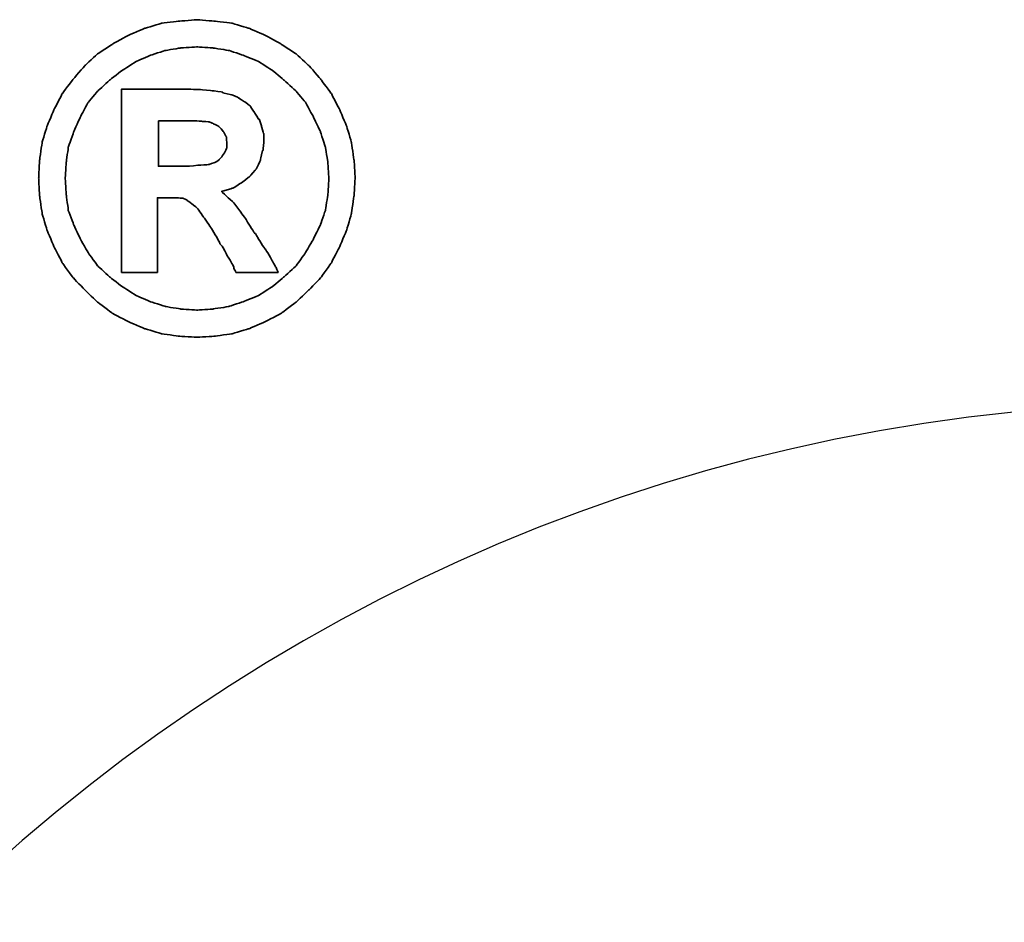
# Model space of a CAD drawing. Header units: millimetres. Extents: x -198 to -55, y 39 to 129.
# Tile 55 of 58: x -105.81 to -104.44, y 92.51 to 93.77. Entities that reach past the tile are written whole.
import ezdxf

# ---------------------------------------------------------------- set-up
doc = ezdxf.new("R2010")
doc.units = ezdxf.units.MM
doc.header["$LTSCALE"] = 0.1
for name, color, linetype in [('DIM', 4, 'CONTINUOUS'), ('layer 1', 7, 'CONTINUOUS'), ('OUT', 3, 'CONTINUOUS')]:
    doc.layers.add(name, color=color, linetype=linetype)

# ---------------------------------------------------------------- blocks, each defined once
blk = doc.blocks.new('TBI MOTION logo(完整正式版)')
at = {"layer": 'layer 1', "color": 22, "lineweight": 35}
for points, knots in [([(81.20634, 4.98624), (81.20634, 4.98624), (81.18649, 5.32862), (81.18649, 5.32862), (81.18649, 5.32862), (81.18649, 5.32862), (81.13886, 5.66206), (81.13886, 5.66206), (81.13886, 5.66206), (81.13886, 5.66206), (81.04359, 5.97764), (81.04359, 5.97764), (81.04359, 5.97764), (81.04359, 5.97764), (80.91061, 6.29124), (80.91061, 6.29124), (80.91061, 6.29124), (80.91061, 6.29124), (80.75778, 6.58697), (80.75778, 6.58697), (80.75778, 6.58697), (80.75778, 6.58697), (80.5593, 6.85294), (80.5593, 6.85294), (80.5593, 6.85294), (80.5593, 6.85294), (80.33105, 7.1189), (80.33105, 7.1189), (80.33105, 7.1189), (80.33105, 7.1189), (80.09287, 7.33921), (80.09287, 7.33921), (80.09287, 7.33921), (80.09287, 7.33921), (79.815, 7.51982), (79.815, 7.51982), (79.815, 7.51982), (79.815, 7.51982), (79.51133, 7.69051), (79.51133, 7.69051), (79.51133, 7.69051), (79.51133, 7.69051), (79.19773, 7.8235), (79.19773, 7.8235), (79.19773, 7.8235), (79.19773, 7.8235), (78.88215, 7.91877), (78.88215, 7.91877), (78.88215, 7.91877), (78.88215, 7.91877), (78.54871, 7.95846), (78.54871, 7.95846), (78.54871, 7.95846), (78.54871, 7.95846), (78.21526, 7.98625), (78.21526, 7.98625), (78.21526, 7.98625), (78.21526, 7.98625), (77.87388, 7.95846), (77.87388, 7.95846), (77.87388, 7.95846), (77.87388, 7.95846), (77.54044, 7.91877), (77.54044, 7.91877), (77.54044, 7.91877), (77.54044, 7.91877), (77.22485, 7.8235), (77.22485, 7.8235), (77.22485, 7.8235), (77.22485, 7.8235), (76.91027, 7.69051), (76.91027, 7.69051), (76.91027, 7.69051), (76.91027, 7.69051), (76.6056, 7.51982), (76.6056, 7.51982), (76.6056, 7.51982), (76.6056, 7.51982), (76.32972, 7.33921), (76.32972, 7.33921), (76.32972, 7.33921), (76.32972, 7.33921), (76.09154, 7.1189), (76.09154, 7.1189), (76.09154, 7.1189), (76.09154, 7.1189), (75.86329, 6.85294), (75.86329, 6.85294), (75.86329, 6.85294), (75.86329, 6.85294), (75.66382, 6.58697), (75.66382, 6.58697), (75.66382, 6.58697), (75.66382, 6.58697), (75.51099, 6.29124), (75.51099, 6.29124), (75.51099, 6.29124), (75.51099, 6.29124), (75.37702, 5.97764), (75.37702, 5.97764), (75.37702, 5.97764), (75.37702, 5.97764), (75.28175, 5.66206), (75.28175, 5.66206), (75.28175, 5.66206), (75.28175, 5.66206), (75.23411, 5.32862), (75.23411, 5.32862), (75.23411, 5.32862), (75.23411, 5.32862), (75.21625, 4.98624), (75.21625, 4.98624), (75.21625, 4.98624), (75.21625, 4.98624), (75.23411, 4.6528), (75.23411, 4.6528), (75.23411, 4.6528), (75.23411, 4.6528), (75.28175, 4.32035), (75.28175, 4.32035), (75.28175, 4.32035), (75.28175, 4.32035), (75.37702, 3.99583), (75.37702, 3.99583), (75.37702, 3.99583), (75.37702, 3.99583), (75.51099, 3.68224), (75.51099, 3.68224), (75.51099, 3.68224), (75.51099, 3.68224), (75.66382, 3.38749), (75.66382, 3.38749), (75.66382, 3.38749), (75.66382, 3.38749), (75.86329, 3.10963), (75.86329, 3.10963), (75.86329, 3.10963), (75.86329, 3.10963), (76.09154, 2.87145), (76.09154, 2.87145), (76.09154, 2.87145), (76.09154, 2.87145), (76.32972, 2.6432), (76.32972, 2.6432), (76.32972, 2.6432), (76.32972, 2.6432), (76.6056, 2.43381), (76.6056, 2.43381), (76.6056, 2.43381), (76.6056, 2.43381), (76.91027, 2.27205), (76.91027, 2.27205), (76.91027, 2.27205), (76.91027, 2.27205), (77.22485, 2.13906), (77.22485, 2.13906), (77.22485, 2.13906), (77.22485, 2.13906), (77.54044, 2.0438), (77.54044, 2.0438), (77.54044, 2.0438), (77.54044, 2.0438), (77.87388, 1.99616), (77.87388, 1.99616), (77.87388, 1.99616), (77.87388, 1.99616), (78.21526, 1.97631), (78.21526, 1.97631), (78.21526, 1.97631), (78.21526, 1.97631), (78.54871, 1.99616), (78.54871, 1.99616), (78.54871, 1.99616), (78.54871, 1.99616), (78.88215, 2.0438), (78.88215, 2.0438), (78.88215, 2.0438), (78.88215, 2.0438), (79.19773, 2.13906), (79.19773, 2.13906), (79.19773, 2.13906), (79.19773, 2.13906), (79.51133, 2.27205), (79.51133, 2.27205), (79.51133, 2.27205), (79.51133, 2.27205), (79.815, 2.43381), (79.815, 2.43381), (79.815, 2.43381), (79.815, 2.43381), (80.09287, 2.6432), (80.09287, 2.6432), (80.09287, 2.6432), (80.09287, 2.6432), (80.33105, 2.87145), (80.33105, 2.87145), (80.33105, 2.87145), (80.33105, 2.87145), (80.5593, 3.10963), (80.5593, 3.10963), (80.5593, 3.10963), (80.5593, 3.10963), (80.75778, 3.38749), (80.75778, 3.38749), (80.75778, 3.38749), (80.75778, 3.38749), (80.91061, 3.68224), (80.91061, 3.68224), (80.91061, 3.68224), (80.91061, 3.68224), (81.04359, 3.99583), (81.04359, 3.99583), (81.04359, 3.99583), (81.04359, 3.99583), (81.13886, 4.32035), (81.13886, 4.32035), (81.13886, 4.32035), (81.13886, 4.32035), (81.18649, 4.6528), (81.18649, 4.6528), (81.18649, 4.6528), (81.18649, 4.6528), (81.20634, 4.98624), (81.20634, 4.98624)], [0, 0, 0, 0, 0.01785714, 0.01785714, 0.01785714, 0.01785715, 0.03571429, 0.03571429, 0.03571429, 0.0357143, 0.05357143, 0.05357143, 0.05357143, 0.05357144, 0.07142857, 0.07142857, 0.07142857, 0.07142858, 0.08928571, 0.08928571, 0.08928571, 0.08928572, 0.10714286, 0.10714286, 0.10714286, 0.10714287, 0.125, 0.125, 0.125, 0.12500001, 0.14285714, 0.14285714, 0.14285714, 0.14285715, 0.16071429, 0.16071429, 0.16071429, 0.1607143, 0.17857143, 0.17857143, 0.17857143, 0.17857144, 0.19642857, 0.19642857, 0.19642857, 0.19642858, 0.21428571, 0.21428571, 0.21428571, 0.21428572, 0.23214286, 0.23214286, 0.23214286, 0.23214287, 0.25, 0.25, 0.25, 0.25000001, 0.26785714, 0.26785714, 0.26785714, 0.26785715, 0.28571429, 0.28571429, 0.28571429, 0.2857143, 0.30357143, 0.30357143, 0.30357143, 0.30357144, 0.32142857, 0.32142857, 0.32142857, 0.32142858, 0.33928571, 0.33928571, 0.33928571, 0.33928572, 0.35714286, 0.35714286, 0.35714286, 0.35714287, 0.375, 0.375, 0.375, 0.37500001, 0.39285714, 0.39285714, 0.39285714, 0.39285715, 0.41071429, 0.41071429, 0.41071429, 0.4107143, 0.42857143, 0.42857143, 0.42857143, 0.42857144, 0.44642857, 0.44642857, 0.44642857, 0.44642858, 0.46428571, 0.46428571, 0.46428571, 0.46428572, 0.48214286, 0.48214286, 0.48214286, 0.48214287, 0.5, 0.5, 0.5, 0.50000001, 0.51785714, 0.51785714, 0.51785714, 0.51785715, 0.53571429, 0.53571429, 0.53571429, 0.5357143, 0.55357143, 0.55357143, 0.55357143, 0.55357144, 0.57142857, 0.57142857, 0.57142857, 0.57142858, 0.58928571, 0.58928571, 0.58928571, 0.58928572, 0.60714286, 0.60714286, 0.60714286, 0.60714287, 0.625, 0.625, 0.625, 0.62500001, 0.64285714, 0.64285714, 0.64285714, 0.64285715, 0.66071429, 0.66071429, 0.66071429, 0.6607143, 0.67857143, 0.67857143, 0.67857143, 0.67857144, 0.69642857, 0.69642857, 0.69642857, 0.69642858, 0.71428571, 0.71428571, 0.71428571, 0.71428572, 0.73214286, 0.73214286, 0.73214286, 0.73214287, 0.75, 0.75, 0.75, 0.75000001, 0.76785714, 0.76785714, 0.76785714, 0.76785715, 0.78571429, 0.78571429, 0.78571429, 0.7857143, 0.80357143, 0.80357143, 0.80357143, 0.80357144, 0.82142857, 0.82142857, 0.82142857, 0.82142858, 0.83928571, 0.83928571, 0.83928571, 0.83928572, 0.85714286, 0.85714286, 0.85714286, 0.85714287, 0.875, 0.875, 0.875, 0.87500001, 0.89285714, 0.89285714, 0.89285714, 0.89285715, 0.91071429, 0.91071429, 0.91071429, 0.9107143, 0.92857143, 0.92857143, 0.92857143, 0.92857144, 0.94642857, 0.94642857, 0.94642857, 0.94642858, 0.96428571, 0.96428571, 0.96428571, 0.96428572, 0.98214286, 0.98214286, 0.98214286, 0.98214287, 1, 1, 1, 1]), ([(80.71014, 4.98624), (80.71014, 4.98624), (80.69129, 5.29091), (80.69129, 5.29091), (80.69129, 5.29091), (80.69129, 5.29091), (80.64464, 5.57672), (80.64464, 5.57672), (80.64464, 5.57672), (80.64464, 5.57672), (80.54937, 5.87245), (80.54937, 5.87245), (80.54937, 5.87245), (80.54937, 5.87245), (80.41639, 6.14833), (80.41639, 6.14833), (80.41639, 6.14833), (80.41639, 6.14833), (80.27349, 6.41429), (80.27349, 6.41429), (80.27349, 6.41429), (80.27349, 6.41429), (80.08295, 6.64255), (80.08295, 6.64255), (80.08295, 6.64255), (80.08295, 6.64255), (79.86264, 6.84301), (79.86264, 6.84301), (79.86264, 6.84301), (79.86264, 6.84301), (79.63439, 7.03355), (79.63439, 7.03355), (79.63439, 7.03355), (79.63439, 7.03355), (79.37835, 7.1963), (79.37835, 7.1963), (79.37835, 7.1963), (79.37835, 7.1963), (79.10246, 7.30944), (79.10246, 7.30944), (79.10246, 7.30944), (79.10246, 7.30944), (78.81665, 7.40471), (78.81665, 7.40471), (78.81665, 7.40471), (78.81665, 7.40471), (78.511, 7.45234), (78.511, 7.45234), (78.511, 7.45234), (78.511, 7.45234), (78.21526, 7.47219), (78.21526, 7.47219), (78.21526, 7.47219), (78.21526, 7.47219), (77.9106, 7.45234), (77.9106, 7.45234), (77.9106, 7.45234), (77.9106, 7.45234), (77.61685, 7.40471), (77.61685, 7.40471), (77.61685, 7.40471), (77.61685, 7.40471), (77.32012, 7.30944), (77.32012, 7.30944), (77.32012, 7.30944), (77.32012, 7.30944), (77.06309, 7.1963), (77.06309, 7.1963), (77.06309, 7.1963), (77.06309, 7.1963), (76.80606, 7.03355), (76.80606, 7.03355), (76.80606, 7.03355), (76.80606, 7.03355), (76.55797, 6.84301), (76.55797, 6.84301), (76.55797, 6.84301), (76.55797, 6.84301), (76.34063, 6.64255), (76.34063, 6.64255), (76.34063, 6.64255), (76.34063, 6.64255), (76.1491, 6.41429), (76.1491, 6.41429), (76.1491, 6.41429), (76.1491, 6.41429), (76.0062, 6.14833), (76.0062, 6.14833), (76.0062, 6.14833), (76.0062, 6.14833), (75.88314, 5.87245), (75.88314, 5.87245), (75.88314, 5.87245), (75.88314, 5.87245), (75.77794, 5.57672), (75.77794, 5.57672), (75.77794, 5.57672), (75.77794, 5.57672), (75.73924, 5.29091), (75.73924, 5.29091), (75.73924, 5.29091), (75.73924, 5.29091), (75.72039, 4.98624), (75.72039, 4.98624), (75.72039, 4.98624), (75.72039, 4.98624), (75.73924, 4.67165), (75.73924, 4.67165), (75.73924, 4.67165), (75.73924, 4.67165), (75.77794, 4.37791), (75.77794, 4.37791), (75.77794, 4.37791), (75.77794, 4.37791), (75.88314, 4.10102), (75.88314, 4.10102), (75.88314, 4.10102), (75.88314, 4.10102), (76.0062, 3.83407), (76.0062, 3.83407), (76.0062, 3.83407), (76.0062, 3.83407), (76.15902, 3.56811), (76.15902, 3.56811), (76.15902, 3.56811), (76.15902, 3.56811), (76.34063, 3.32001), (76.34063, 3.32001), (76.34063, 3.32001), (76.34063, 3.32001), (76.55797, 3.11955), (76.55797, 3.11955), (76.55797, 3.11955), (76.55797, 3.11955), (76.80606, 2.92901), (76.80606, 2.92901), (76.80606, 2.92901), (76.80606, 2.92901), (77.06309, 2.76725), (77.06309, 2.76725), (77.06309, 2.76725), (77.06309, 2.76725), (77.32012, 2.65412), (77.32012, 2.65412), (77.32012, 2.65412), (77.32012, 2.65412), (77.61685, 2.55786), (77.61685, 2.55786), (77.61685, 2.55786), (77.61685, 2.55786), (77.9106, 2.51022), (77.9106, 2.51022), (77.9106, 2.51022), (77.9106, 2.51022), (78.21526, 2.49137), (78.21526, 2.49137), (78.21526, 2.49137), (78.21526, 2.49137), (78.511, 2.51022), (78.511, 2.51022), (78.511, 2.51022), (78.511, 2.51022), (78.81665, 2.55786), (78.81665, 2.55786), (78.81665, 2.55786), (78.81665, 2.55786), (79.10246, 2.65412), (79.10246, 2.65412), (79.10246, 2.65412), (79.10246, 2.65412), (79.37835, 2.76725), (79.37835, 2.76725), (79.37835, 2.76725), (79.37835, 2.76725), (79.63439, 2.92901), (79.63439, 2.92901), (79.63439, 2.92901), (79.63439, 2.92901), (79.86264, 3.11955), (79.86264, 3.11955), (79.86264, 3.11955), (79.86264, 3.11955), (80.08295, 3.32001), (80.08295, 3.32001), (80.08295, 3.32001), (80.08295, 3.32001), (80.26356, 3.56811), (80.26356, 3.56811), (80.26356, 3.56811), (80.26356, 3.56811), (80.41639, 3.83407), (80.41639, 3.83407), (80.41639, 3.83407), (80.41639, 3.83407), (80.54937, 4.10102), (80.54937, 4.10102), (80.54937, 4.10102), (80.54937, 4.10102), (80.64464, 4.37791), (80.64464, 4.37791), (80.64464, 4.37791), (80.64464, 4.37791), (80.69129, 4.67165), (80.69129, 4.67165), (80.69129, 4.67165), (80.69129, 4.67165), (80.71014, 4.98624), (80.71014, 4.98624)], [0, 0, 0, 0, 0.01923077, 0.01923077, 0.01923077, 0.01923078, 0.03846154, 0.03846154, 0.03846154, 0.03846155, 0.05769231, 0.05769231, 0.05769231, 0.05769232, 0.07692308, 0.07692308, 0.07692308, 0.07692309, 0.09615385, 0.09615385, 0.09615385, 0.09615386, 0.11538462, 0.11538462, 0.11538462, 0.11538463, 0.13461538, 0.13461538, 0.13461538, 0.13461539, 0.15384615, 0.15384615, 0.15384615, 0.15384616, 0.17307692, 0.17307692, 0.17307692, 0.17307693, 0.19230769, 0.19230769, 0.19230769, 0.1923077, 0.21153846, 0.21153846, 0.21153846, 0.21153847, 0.23076923, 0.23076923, 0.23076923, 0.23076924, 0.25, 0.25, 0.25, 0.25000001, 0.26923077, 0.26923077, 0.26923077, 0.26923078, 0.28846154, 0.28846154, 0.28846154, 0.28846155, 0.30769231, 0.30769231, 0.30769231, 0.30769232, 0.32692308, 0.32692308, 0.32692308, 0.32692309, 0.34615385, 0.34615385, 0.34615385, 0.34615386, 0.36538462, 0.36538462, 0.36538462, 0.36538463, 0.38461538, 0.38461538, 0.38461538, 0.38461539, 0.40384615, 0.40384615, 0.40384615, 0.40384616, 0.42307692, 0.42307692, 0.42307692, 0.42307693, 0.44230769, 0.44230769, 0.44230769, 0.4423077, 0.46153846, 0.46153846, 0.46153846, 0.46153847, 0.48076923, 0.48076923, 0.48076923, 0.48076924, 0.5, 0.5, 0.5, 0.50000001, 0.51923077, 0.51923077, 0.51923077, 0.51923078, 0.53846154, 0.53846154, 0.53846154, 0.53846155, 0.55769231, 0.55769231, 0.55769231, 0.55769232, 0.57692308, 0.57692308, 0.57692308, 0.57692309, 0.59615385, 0.59615385, 0.59615385, 0.59615386, 0.61538462, 0.61538462, 0.61538462, 0.61538463, 0.63461538, 0.63461538, 0.63461538, 0.63461539, 0.65384615, 0.65384615, 0.65384615, 0.65384616, 0.67307692, 0.67307692, 0.67307692, 0.67307693, 0.69230769, 0.69230769, 0.69230769, 0.6923077, 0.71153846, 0.71153846, 0.71153846, 0.71153847, 0.73076923, 0.73076923, 0.73076923, 0.73076924, 0.75, 0.75, 0.75, 0.75000001, 0.76923077, 0.76923077, 0.76923077, 0.76923078, 0.78846154, 0.78846154, 0.78846154, 0.78846155, 0.80769231, 0.80769231, 0.80769231, 0.80769232, 0.82692308, 0.82692308, 0.82692308, 0.82692309, 0.84615385, 0.84615385, 0.84615385, 0.84615386, 0.86538462, 0.86538462, 0.86538462, 0.86538463, 0.88461538, 0.88461538, 0.88461538, 0.88461539, 0.90384615, 0.90384615, 0.90384615, 0.90384616, 0.92307692, 0.92307692, 0.92307692, 0.92307693, 0.94230769, 0.94230769, 0.94230769, 0.9423077, 0.96153846, 0.96153846, 0.96153846, 0.96153847, 0.98076923, 0.98076923, 0.98076923, 0.98076924, 1, 1, 1, 1]), ([(76.78721, 3.2823), (76.78721, 3.2823), (76.78721, 3.32001), (76.78721, 3.32001), (76.78721, 3.32001), (76.78721, 3.32001), (76.78721, 3.42422), (76.78721, 3.42422), (76.78721, 3.42422), (76.78721, 3.42422), (76.78721, 3.59689), (76.78721, 3.59689), (76.78721, 3.59689), (76.78721, 3.59689), (76.78721, 3.80529), (76.78721, 3.80529), (76.78721, 3.80529), (76.78721, 3.80529), (76.78721, 4.0524), (76.78721, 4.0524), (76.78721, 4.0524), (76.78721, 4.0524), (76.78721, 4.32035), (76.78721, 4.32035), (76.78721, 4.32035), (76.78721, 4.32035), (76.78721, 4.92868), (76.78721, 4.92868), (76.78721, 4.92868), (76.78721, 4.92868), (76.78721, 5.53801), (76.78721, 5.53801), (76.78721, 5.53801), (76.78721, 5.53801), (76.78721, 5.82482), (76.78721, 5.82482), (76.78721, 5.82482), (76.78721, 5.82482), (76.78721, 6.07291), (76.78721, 6.07291), (76.78721, 6.07291), (76.78721, 6.07291), (76.78721, 6.30017), (76.78721, 6.30017), (76.78721, 6.30017), (76.78721, 6.30017), (76.78721, 6.45399), (76.78721, 6.45399), (76.78721, 6.45399), (76.78721, 6.45399), (76.78721, 6.5572), (76.78721, 6.5572), (76.78721, 6.5572), (76.78721, 6.5572), (76.78721, 6.59689), (76.78721, 6.59689), (76.78721, 6.59689), (76.78721, 6.59689), (76.78721, 6.67232), (76.78721, 6.67232), (76.78721, 6.67232), (76.78721, 6.67232), (76.8537, 6.67232), (76.8537, 6.67232), (76.8537, 6.67232), (76.8537, 6.67232), (76.87355, 6.67232), (76.87355, 6.67232), (76.87355, 6.67232), (76.87355, 6.67232), (76.91027, 6.67232), (76.91027, 6.67232), (76.91027, 6.67232), (76.91027, 6.67232), (77.04424, 6.67232), (77.04424, 6.67232), (77.04424, 6.67232), (77.04424, 6.67232), (77.22485, 6.67232), (77.22485, 6.67232), (77.22485, 6.67232), (77.22485, 6.67232), (77.43524, 6.67232), (77.43524, 6.67232), (77.43524, 6.67232), (77.43524, 6.67232), (77.65357, 6.67232), (77.65357, 6.67232), (77.65357, 6.67232), (77.65357, 6.67232), (77.82625, 6.67232), (77.82625, 6.67232), (77.82625, 6.67232), (77.82625, 6.67232), (77.94037, 6.67232), (77.94037, 6.67232), (77.94037, 6.67232), (77.94037, 6.67232), (77.97709, 6.67232), (77.97709, 6.67232), (77.97709, 6.67232), (77.97709, 6.67232), (77.99694, 6.67232), (77.99694, 6.67232), (77.99694, 6.67232), (77.99694, 6.67232), (78.00686, 6.67232), (78.00686, 6.67232), (78.00686, 6.67232), (78.00686, 6.67232), (78.28275, 6.6624), (78.28275, 6.6624), (78.28275, 6.6624), (78.28275, 6.6624), (78.50107, 6.64255), (78.50107, 6.64255), (78.50107, 6.64255), (78.50107, 6.64255), (78.511, 6.64255), (78.511, 6.64255), (78.511, 6.64255), (78.511, 6.64255), (78.70154, 6.61476), (78.70154, 6.61476), (78.70154, 6.61476), (78.70154, 6.61476), (78.70154, 6.60483), (78.70154, 6.60483), (78.70154, 6.60483), (78.70154, 6.60483), (78.86429, 6.56713), (78.86429, 6.56713), (78.86429, 6.56713), (78.86429, 6.56713), (78.87223, 6.56713), (78.87223, 6.56713), (78.87223, 6.56713), (78.87223, 6.56713), (78.99727, 6.51056), (78.99727, 6.51056), (78.99727, 6.51056), (78.99727, 6.51056), (79.00719, 6.51056), (79.00719, 6.51056), (79.00719, 6.51056), (79.00719, 6.51056), (79.00719, 6.50162), (79.00719, 6.50162), (79.00719, 6.50162), (79.00719, 6.50162), (79.1104, 6.43415), (79.1104, 6.43415), (79.1104, 6.43415), (79.1104, 6.43415), (79.12132, 6.43415), (79.12132, 6.43415), (79.12132, 6.43415), (79.12132, 6.43415), (79.22552, 6.34781), (79.22552, 6.34781), (79.22552, 6.34781), (79.22552, 6.34781), (79.23544, 6.33888), (79.23544, 6.33888), (79.23544, 6.33888), (79.23544, 6.33888), (79.23544, 6.32895), (79.23544, 6.32895), (79.23544, 6.32895), (79.23544, 6.32895), (79.31087, 6.21483), (79.31087, 6.21483), (79.31087, 6.21483), (79.31087, 6.21483), (79.38629, 6.1007), (79.38629, 6.1007), (79.38629, 6.1007), (79.38629, 6.1007), (79.3972, 6.1007), (79.3972, 6.1007), (79.3972, 6.1007), (79.3972, 6.1007), (79.3972, 6.09078), (79.3972, 6.09078), (79.3972, 6.09078), (79.3972, 6.09078), (79.43392, 5.97764), (79.43392, 5.97764), (79.43392, 5.97764), (79.43392, 5.97764), (79.43392, 5.96772), (79.43392, 5.96772), (79.43392, 5.96772), (79.43392, 5.96772), (79.47362, 5.83474), (79.47362, 5.83474), (79.47362, 5.83474), (79.47362, 5.83474), (79.48156, 5.82482), (79.48156, 5.82482), (79.48156, 5.82482), (79.48156, 5.82482), (79.48156, 5.69977), (79.48156, 5.69977), (79.48156, 5.69977), (79.48156, 5.69977), (79.48156, 5.69183), (79.48156, 5.69183), (79.48156, 5.69183), (79.48156, 5.69183), (79.4637, 5.51915), (79.4637, 5.51915), (79.4637, 5.51915), (79.4637, 5.51915), (79.4637, 5.51122), (79.4637, 5.51122), (79.4637, 5.51122), (79.4637, 5.51122), (79.45377, 5.51122), (79.45377, 5.51122), (79.45377, 5.51122), (79.45377, 5.51122), (79.41507, 5.34847), (79.41507, 5.34847), (79.41507, 5.34847), (79.41507, 5.34847), (79.41507, 5.33854), (79.41507, 5.33854), (79.41507, 5.33854), (79.41507, 5.33854), (79.41507, 5.32862), (79.41507, 5.32862), (79.41507, 5.32862), (79.41507, 5.32862), (79.33865, 5.16785), (79.33865, 5.16785), (79.33865, 5.16785), (79.33865, 5.16785), (79.33071, 5.15693), (79.33071, 5.15693), (79.33071, 5.15693), (79.33071, 5.15693), (79.2156, 5.02495), (79.2156, 5.02495), (79.2156, 5.02495), (79.2156, 5.02495), (79.20567, 5.01502), (79.20567, 5.01502), (79.20567, 5.01502), (79.20567, 5.01502), (79.05483, 4.89991), (79.05483, 4.89991), (79.05483, 4.89991), (79.05483, 4.89991), (79.04491, 4.89197), (79.04491, 4.89197), (79.04491, 4.89197), (79.04491, 4.89197), (78.89208, 4.7967), (78.89208, 4.7967), (78.89208, 4.7967), (78.89208, 4.7967), (78.88215, 4.7967), (78.88215, 4.7967), (78.88215, 4.7967), (78.88215, 4.7967), (78.69161, 4.73913), (78.69161, 4.73913), (78.69161, 4.73913), (78.69161, 4.73913), (78.68169, 4.73913), (78.68169, 4.73913), (78.68169, 4.73913), (78.68169, 4.73913), (78.68169, 4.72921), (78.68169, 4.72921), (78.68169, 4.72921), (78.68169, 4.72921), (78.78688, 4.63394), (78.78688, 4.63394), (78.78688, 4.63394), (78.78688, 4.63394), (78.902, 4.52875), (78.902, 4.52875), (78.902, 4.52875), (78.902, 4.52875), (78.91093, 4.52081), (78.91093, 4.52081), (78.91093, 4.52081), (78.91093, 4.52081), (79.02506, 4.36798), (79.02506, 4.36798), (79.02506, 4.36798), (79.02506, 4.36798), (79.1501, 4.1953), (79.1501, 4.1953), (79.1501, 4.1953), (79.1501, 4.1953), (79.1501, 4.18736), (79.1501, 4.18736), (79.1501, 4.18736), (79.1501, 4.18736), (79.29201, 3.96705), (79.29201, 3.96705), (79.29201, 3.96705), (79.29201, 3.96705), (79.31087, 3.93828), (79.31087, 3.93828), (79.31087, 3.93828), (79.31087, 3.93828), (79.32079, 3.93828), (79.32079, 3.93828), (79.32079, 3.93828), (79.32079, 3.93828), (79.3585, 3.87178), (79.3585, 3.87178), (79.3585, 3.87178), (79.3585, 3.87178), (79.50141, 3.64353), (79.50141, 3.64353), (79.50141, 3.64353), (79.50141, 3.64353), (79.51133, 3.64353), (79.51133, 3.64353), (79.51133, 3.64353), (79.51133, 3.64353), (79.64431, 3.41528), (79.64431, 3.41528), (79.64431, 3.41528), (79.64431, 3.41528), (79.68202, 3.3478), (79.68202, 3.3478), (79.68202, 3.3478), (79.68202, 3.3478), (79.70187, 3.31009), (79.70187, 3.31009), (79.70187, 3.31009), (79.70187, 3.31009), (79.7495, 3.2049), (79.7495, 3.2049), (79.7495, 3.2049), (79.7495, 3.2049), (79.64431, 3.2049), (79.64431, 3.2049), (79.64431, 3.2049), (79.64431, 3.2049), (79.62546, 3.2049), (79.62546, 3.2049), (79.62546, 3.2049), (79.62546, 3.2049), (79.53912, 3.2049), (79.53912, 3.2049), (79.53912, 3.2049), (79.53912, 3.2049), (79.31087, 3.2049), (79.31087, 3.2049), (79.31087, 3.2049), (79.31087, 3.2049), (79.08262, 3.2049), (79.08262, 3.2049), (79.08262, 3.2049), (79.08262, 3.2049), (79.00719, 3.2049), (79.00719, 3.2049), (79.00719, 3.2049), (79.00719, 3.2049), (78.98735, 3.2049), (78.98735, 3.2049), (78.98735, 3.2049), (78.98735, 3.2049), (78.94964, 3.2049), (78.94964, 3.2049), (78.94964, 3.2049), (78.94964, 3.2049), (78.92979, 3.24459), (78.92979, 3.24459), (78.92979, 3.24459), (78.92979, 3.24459), (78.91093, 3.2823), (78.91093, 3.2823), (78.91093, 3.2823), (78.91093, 3.2823), (78.91093, 3.29223), (78.91093, 3.29223), (78.91093, 3.29223), (78.91093, 3.29223), (78.89208, 3.3478), (78.89208, 3.3478), (78.89208, 3.3478), (78.89208, 3.3478), (78.78688, 3.52048), (78.78688, 3.52048), (78.78688, 3.52048), (78.78688, 3.52048), (78.69161, 3.7001), (78.69161, 3.7001), (78.69161, 3.7001), (78.69161, 3.7001), (78.6539, 3.7388), (78.6539, 3.7388), (78.6539, 3.7388), (78.6539, 3.7388), (78.64398, 3.74873), (78.64398, 3.74873), (78.64398, 3.74873), (78.64398, 3.74873), (78.64398, 3.75766), (78.64398, 3.75766), (78.64398, 3.75766), (78.64398, 3.75766), (78.63405, 3.78644), (78.63405, 3.78644), (78.63405, 3.78644), (78.63405, 3.78644), (78.48321, 4.04347), (78.48321, 4.04347), (78.48321, 4.04347), (78.48321, 4.04347), (78.33038, 4.2618), (78.33038, 4.2618), (78.33038, 4.2618), (78.33038, 4.2618), (78.20732, 4.43447), (78.20732, 4.43447), (78.20732, 4.43447), (78.20732, 4.43447), (78.09221, 4.52081), (78.09221, 4.52081), (78.09221, 4.52081), (78.09221, 4.52081), (78.02472, 4.56845), (78.02472, 4.56845), (78.02472, 4.56845), (78.02472, 4.56845), (77.9493, 4.60616), (77.9493, 4.60616), (77.9493, 4.60616), (77.9493, 4.60616), (77.8451, 4.61608), (77.8451, 4.61608), (77.8451, 4.61608), (77.8451, 4.61608), (77.71113, 4.61608), (77.71113, 4.61608), (77.71113, 4.61608), (77.71113, 4.61608), (77.69128, 4.61608), (77.69128, 4.61608), (77.69128, 4.61608), (77.69128, 4.61608), (77.67342, 4.61608), (77.67342, 4.61608), (77.67342, 4.61608), (77.67342, 4.61608), (77.5583, 4.61608), (77.5583, 4.61608), (77.5583, 4.61608), (77.5583, 4.61608), (77.46303, 4.61608), (77.46303, 4.61608), (77.46303, 4.61608), (77.46303, 4.61608), (77.46303, 4.54761), (77.46303, 4.54761), (77.46303, 4.54761), (77.46303, 4.54761), (77.46303, 4.47318), (77.46303, 4.47318), (77.46303, 4.47318), (77.46303, 4.47318), (77.46303, 4.24294), (77.46303, 4.24294), (77.46303, 4.24294), (77.46303, 4.24294), (77.46303, 3.99583), (77.46303, 3.99583), (77.46303, 3.99583), (77.46303, 3.99583), (77.46303, 3.72888), (77.46303, 3.72888), (77.46303, 3.72888), (77.46303, 3.72888), (77.46303, 3.51055), (77.46303, 3.51055), (77.46303, 3.51055), (77.46303, 3.51055), (77.46303, 3.42422), (77.46303, 3.42422), (77.46303, 3.42422), (77.46303, 3.42422), (77.46303, 3.35773), (77.46303, 3.35773), (77.46303, 3.35773), (77.46303, 3.35773), (77.46303, 3.30017), (77.46303, 3.30017), (77.46303, 3.30017), (77.46303, 3.30017), (77.46303, 3.2823), (77.46303, 3.2823), (77.46303, 3.2823), (77.46303, 3.2823), (77.46303, 3.2049), (77.46303, 3.2049), (77.46303, 3.2049), (77.46303, 3.2049), (77.39753, 3.2049), (77.39753, 3.2049), (77.39753, 3.2049), (77.39753, 3.2049), (77.37768, 3.2049), (77.37768, 3.2049), (77.37768, 3.2049), (77.37768, 3.2049), (77.32012, 3.2049), (77.32012, 3.2049), (77.32012, 3.2049), (77.32012, 3.2049), (77.12165, 3.2049), (77.12165, 3.2049), (77.12165, 3.2049), (77.12165, 3.2049), (76.94897, 3.2049), (76.94897, 3.2049), (76.94897, 3.2049), (76.94897, 3.2049), (76.8924, 3.2049), (76.8924, 3.2049), (76.8924, 3.2049), (76.8924, 3.2049), (76.8537, 3.2049), (76.8537, 3.2049), (76.8537, 3.2049), (76.8537, 3.2049), (76.78721, 3.2049), (76.78721, 3.2049), (76.78721, 3.2049), (76.78721, 3.2049), (76.78721, 3.2823), (76.78721, 3.2823)], [0, 0, 0, 0, 0.00740741, 0.00740741, 0.00740741, 0.00740742, 0.01481481, 0.01481481, 0.01481481, 0.01481482, 0.02222222, 0.02222222, 0.02222222, 0.02222223, 0.02962963, 0.02962963, 0.02962963, 0.02962964, 0.03703704, 0.03703704, 0.03703704, 0.03703705, 0.04444444, 0.04444444, 0.04444444, 0.04444445, 0.05185185, 0.05185185, 0.05185185, 0.05185186, 0.05925926, 0.05925926, 0.05925926, 0.05925927, 0.06666667, 0.06666667, 0.06666667, 0.06666668, 0.07407407, 0.07407407, 0.07407407, 0.07407408, 0.08148148, 0.08148148, 0.08148148, 0.08148149, 0.08888889, 0.08888889, 0.08888889, 0.0888889, 0.0962963, 0.0962963, 0.0962963, 0.09629631, 0.1037037, 0.1037037, 0.1037037, 0.10370371, 0.11111111, 0.11111111, 0.11111111, 0.11111112, 0.11851852, 0.11851852, 0.11851852, 0.11851853, 0.12592593, 0.12592593, 0.12592593, 0.12592594, 0.13333333, 0.13333333, 0.13333333, 0.13333334, 0.14074074, 0.14074074, 0.14074074, 0.14074075, 0.14814815, 0.14814815, 0.14814815, 0.14814816, 0.15555556, 0.15555556, 0.15555556, 0.15555557, 0.16296296, 0.16296296, 0.16296296, 0.16296297, 0.17037037, 0.17037037, 0.17037037, 0.17037038, 0.17777778, 0.17777778, 0.17777778, 0.17777779, 0.18518519, 0.18518519, 0.18518519, 0.1851852, 0.19259259, 0.19259259, 0.19259259, 0.1925926, 0.2, 0.2, 0.2, 0.20000001, 0.20740741, 0.20740741, 0.20740741, 0.20740742, 0.21481481, 0.21481481, 0.21481481, 0.21481482, 0.22222222, 0.22222222, 0.22222222, 0.22222223, 0.22962963, 0.22962963, 0.22962963, 0.22962964, 0.23703704, 0.23703704, 0.23703704, 0.23703705, 0.24444444, 0.24444444, 0.24444444, 0.24444445, 0.25185185, 0.25185185, 0.25185185, 0.25185186, 0.25925926, 0.25925926, 0.25925926, 0.25925927, 0.26666667, 0.26666667, 0.26666667, 0.26666668, 0.27407407, 0.27407407, 0.27407407, 0.27407408, 0.28148148, 0.28148148, 0.28148148, 0.28148149, 0.28888889, 0.28888889, 0.28888889, 0.2888889, 0.2962963, 0.2962963, 0.2962963, 0.29629631, 0.3037037, 0.3037037, 0.3037037, 0.30370371, 0.31111111, 0.31111111, 0.31111111, 0.31111112, 0.31851852, 0.31851852, 0.31851852, 0.31851853, 0.32592593, 0.32592593, 0.32592593, 0.32592594, 0.33333333, 0.33333333, 0.33333333, 0.33333334, 0.34074074, 0.34074074, 0.34074074, 0.34074075, 0.34814815, 0.34814815, 0.34814815, 0.34814816, 0.35555556, 0.35555556, 0.35555556, 0.35555557, 0.36296296, 0.36296296, 0.36296296, 0.36296297, 0.37037037, 0.37037037, 0.37037037, 0.37037038, 0.37777778, 0.37777778, 0.37777778, 0.37777779, 0.38518519, 0.38518519, 0.38518519, 0.3851852, 0.39259259, 0.39259259, 0.39259259, 0.3925926, 0.4, 0.4, 0.4, 0.40000001, 0.40740741, 0.40740741, 0.40740741, 0.40740742, 0.41481481, 0.41481481, 0.41481481, 0.41481482, 0.42222222, 0.42222222, 0.42222222, 0.42222223, 0.42962963, 0.42962963, 0.42962963, 0.42962964, 0.43703704, 0.43703704, 0.43703704, 0.43703705, 0.44444444, 0.44444444, 0.44444444, 0.44444445, 0.45185185, 0.45185185, 0.45185185, 0.45185186, 0.45925926, 0.45925926, 0.45925926, 0.45925927, 0.46666667, 0.46666667, 0.46666667, 0.46666668, 0.47407407, 0.47407407, 0.47407407, 0.47407408, 0.48148148, 0.48148148, 0.48148148, 0.48148149, 0.48888889, 0.48888889, 0.48888889, 0.4888889, 0.4962963, 0.4962963, 0.4962963, 0.49629631, 0.5037037, 0.5037037, 0.5037037, 0.50370371, 0.51111111, 0.51111111, 0.51111111, 0.51111112, 0.51851852, 0.51851852, 0.51851852, 0.51851853, 0.52592593, 0.52592593, 0.52592593, 0.52592594, 0.53333333, 0.53333333, 0.53333333, 0.53333334, 0.54074074, 0.54074074, 0.54074074, 0.54074075, 0.54814815, 0.54814815, 0.54814815, 0.54814816, 0.55555556, 0.55555556, 0.55555556, 0.55555557, 0.56296296, 0.56296296, 0.56296296, 0.56296297, 0.57037037, 0.57037037, 0.57037037, 0.57037038, 0.57777778, 0.57777778, 0.57777778, 0.57777779, 0.58518519, 0.58518519, 0.58518519, 0.5851852, 0.59259259, 0.59259259, 0.59259259, 0.5925926, 0.6, 0.6, 0.6, 0.60000001, 0.60740741, 0.60740741, 0.60740741, 0.60740742, 0.61481481, 0.61481481, 0.61481481, 0.61481482, 0.62222222, 0.62222222, 0.62222222, 0.62222223, 0.62962963, 0.62962963, 0.62962963, 0.62962964, 0.63703704, 0.63703704, 0.63703704, 0.63703705, 0.64444444, 0.64444444, 0.64444444, 0.64444445, 0.65185185, 0.65185185, 0.65185185, 0.65185186, 0.65925926, 0.65925926, 0.65925926, 0.65925927, 0.66666667, 0.66666667, 0.66666667, 0.66666668, 0.67407407, 0.67407407, 0.67407407, 0.67407408, 0.68148148, 0.68148148, 0.68148148, 0.68148149, 0.68888889, 0.68888889, 0.68888889, 0.6888889, 0.6962963, 0.6962963, 0.6962963, 0.69629631, 0.7037037, 0.7037037, 0.7037037, 0.70370371, 0.71111111, 0.71111111, 0.71111111, 0.71111112, 0.71851852, 0.71851852, 0.71851852, 0.71851853, 0.72592593, 0.72592593, 0.72592593, 0.72592594, 0.73333333, 0.73333333, 0.73333333, 0.73333334, 0.74074074, 0.74074074, 0.74074074, 0.74074075, 0.74814815, 0.74814815, 0.74814815, 0.74814816, 0.75555556, 0.75555556, 0.75555556, 0.75555557, 0.76296296, 0.76296296, 0.76296296, 0.76296297, 0.77037037, 0.77037037, 0.77037037, 0.77037038, 0.77777778, 0.77777778, 0.77777778, 0.77777779, 0.78518519, 0.78518519, 0.78518519, 0.7851852, 0.79259259, 0.79259259, 0.79259259, 0.7925926, 0.8, 0.8, 0.8, 0.80000001, 0.80740741, 0.80740741, 0.80740741, 0.80740742, 0.81481481, 0.81481481, 0.81481481, 0.81481482, 0.82222222, 0.82222222, 0.82222222, 0.82222223, 0.82962963, 0.82962963, 0.82962963, 0.82962964, 0.83703704, 0.83703704, 0.83703704, 0.83703705, 0.84444444, 0.84444444, 0.84444444, 0.84444445, 0.85185185, 0.85185185, 0.85185185, 0.85185186, 0.85925926, 0.85925926, 0.85925926, 0.85925927, 0.86666667, 0.86666667, 0.86666667, 0.86666668, 0.87407407, 0.87407407, 0.87407407, 0.87407408, 0.88148148, 0.88148148, 0.88148148, 0.88148149, 0.88888889, 0.88888889, 0.88888889, 0.8888889, 0.8962963, 0.8962963, 0.8962963, 0.89629631, 0.9037037, 0.9037037, 0.9037037, 0.90370371, 0.91111111, 0.91111111, 0.91111111, 0.91111112, 0.91851852, 0.91851852, 0.91851852, 0.91851853, 0.92592593, 0.92592593, 0.92592593, 0.92592594, 0.93333333, 0.93333333, 0.93333333, 0.93333334, 0.94074074, 0.94074074, 0.94074074, 0.94074075, 0.94814815, 0.94814815, 0.94814815, 0.94814816, 0.95555556, 0.95555556, 0.95555556, 0.95555557, 0.96296296, 0.96296296, 0.96296296, 0.96296297, 0.97037037, 0.97037037, 0.97037037, 0.97037038, 0.97777778, 0.97777778, 0.97777778, 0.97777779, 0.98518519, 0.98518519, 0.98518519, 0.9851852, 0.99259259, 0.99259259, 0.99259259, 0.9925926, 1, 1, 1, 1]), ([(77.48288, 6.07291), (77.48288, 6.07291), (77.48288, 5.99551), (77.48288, 5.99551), (77.48288, 5.99551), (77.48288, 5.99551), (77.48288, 5.82482), (77.48288, 5.82482), (77.48288, 5.82482), (77.48288, 5.82482), (77.48288, 5.63328), (77.48288, 5.63328), (77.48288, 5.63328), (77.48288, 5.63328), (77.48288, 5.46358), (77.48288, 5.46358), (77.48288, 5.46358), (77.48288, 5.46358), (77.48288, 5.29091), (77.48288, 5.29091), (77.48288, 5.29091), (77.48288, 5.29091), (77.48288, 5.21449), (77.48288, 5.21449), (77.48288, 5.21449), (77.48288, 5.21449), (77.50074, 5.21449), (77.50074, 5.21449), (77.50074, 5.21449), (77.50074, 5.21449), (77.71113, 5.21449), (77.71113, 5.21449), (77.71113, 5.21449), (77.71113, 5.21449), (77.94037, 5.21449), (77.94037, 5.21449), (77.94037, 5.21449), (77.94037, 5.21449), (78.01579, 5.21449), (78.01579, 5.21449), (78.01579, 5.21449), (78.01579, 5.21449), (78.03465, 5.21449), (78.03465, 5.21449), (78.03465, 5.21449), (78.03465, 5.21449), (78.2629, 5.23335), (78.2629, 5.23335), (78.2629, 5.23335), (78.2629, 5.23335), (78.42565, 5.24327), (78.42565, 5.24327), (78.42565, 5.24327), (78.42565, 5.24327), (78.54871, 5.28098), (78.54871, 5.28098), (78.54871, 5.28098), (78.54871, 5.28098), (78.62611, 5.32862), (78.62611, 5.32862), (78.62611, 5.32862), (78.62611, 5.32862), (78.69161, 5.40503), (78.69161, 5.40503), (78.69161, 5.40503), (78.69161, 5.40503), (78.73925, 5.48145), (78.73925, 5.48145), (78.73925, 5.48145), (78.73925, 5.48145), (78.77696, 5.55885), (78.77696, 5.55885), (78.77696, 5.55885), (78.77696, 5.55885), (78.77696, 5.65214), (78.77696, 5.65214), (78.77696, 5.65214), (78.77696, 5.65214), (78.76902, 5.76726), (78.76902, 5.76726), (78.76902, 5.76726), (78.76902, 5.76726), (78.71146, 5.87245), (78.71146, 5.87245), (78.71146, 5.87245), (78.71146, 5.87245), (78.62611, 5.96772), (78.62611, 5.96772), (78.62611, 5.96772), (78.62611, 5.96772), (78.511, 6.02528), (78.511, 6.02528), (78.511, 6.02528), (78.511, 6.02528), (78.44451, 6.05306), (78.44451, 6.05306), (78.44451, 6.05306), (78.44451, 6.05306), (78.32046, 6.06299), (78.32046, 6.06299), (78.32046, 6.06299), (78.32046, 6.06299), (78.18748, 6.07291), (78.18748, 6.07291), (78.18748, 6.07291), (78.18748, 6.07291), (77.99694, 6.07291), (77.99694, 6.07291), (77.99694, 6.07291), (77.99694, 6.07291), (77.97709, 6.07291), (77.97709, 6.07291), (77.97709, 6.07291), (77.97709, 6.07291), (77.90167, 6.07291), (77.90167, 6.07291), (77.90167, 6.07291), (77.90167, 6.07291), (77.69128, 6.07291), (77.69128, 6.07291), (77.69128, 6.07291), (77.69128, 6.07291), (77.50074, 6.07291), (77.50074, 6.07291), (77.50074, 6.07291), (77.50074, 6.07291), (77.48288, 6.07291), (77.48288, 6.07291)], [0, 0, 0, 0, 0.03125, 0.03125, 0.03125, 0.03125001, 0.0625, 0.0625, 0.0625, 0.06250001, 0.09375, 0.09375, 0.09375, 0.09375001, 0.125, 0.125, 0.125, 0.12500001, 0.15625, 0.15625, 0.15625, 0.15625001, 0.1875, 0.1875, 0.1875, 0.18750001, 0.21875, 0.21875, 0.21875, 0.21875001, 0.25, 0.25, 0.25, 0.25000001, 0.28125, 0.28125, 0.28125, 0.28125001, 0.3125, 0.3125, 0.3125, 0.31250001, 0.34375, 0.34375, 0.34375, 0.34375001, 0.375, 0.375, 0.375, 0.37500001, 0.40625, 0.40625, 0.40625, 0.40625001, 0.4375, 0.4375, 0.4375, 0.43750001, 0.46875, 0.46875, 0.46875, 0.46875001, 0.5, 0.5, 0.5, 0.50000001, 0.53125, 0.53125, 0.53125, 0.53125001, 0.5625, 0.5625, 0.5625, 0.56250001, 0.59375, 0.59375, 0.59375, 0.59375001, 0.625, 0.625, 0.625, 0.62500001, 0.65625, 0.65625, 0.65625, 0.65625001, 0.6875, 0.6875, 0.6875, 0.68750001, 0.71875, 0.71875, 0.71875, 0.71875001, 0.75, 0.75, 0.75, 0.75000001, 0.78125, 0.78125, 0.78125, 0.78125001, 0.8125, 0.8125, 0.8125, 0.81250001, 0.84375, 0.84375, 0.84375, 0.84375001, 0.875, 0.875, 0.875, 0.87500001, 0.90625, 0.90625, 0.90625, 0.90625001, 0.9375, 0.9375, 0.9375, 0.93750001, 0.96875, 0.96875, 0.96875, 0.96875001, 1, 1, 1, 1])]:
    blk.add_open_spline(points, degree=3, knots=knots, dxfattribs=at)

msp = doc.modelspace()

# ---------------------------------------------------------------- linework, layer by layer
at = {"layer": 'OUT', "color": 7, "linetype": 'Continuous'}
msp.add_arc((-104.1695, 90.7323), 2.5, 90, 270, dxfattribs=at)

# ---------------------------------------------------------------- block references
at = {"layer": 'DIM', "color": 7, "xscale": 0.07355782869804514, "yscale": 0.07355782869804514, "zscale": 0.07355782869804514}
msp.add_blockref('TBI MOTION logo(完整正式版)', (-111.3154, 93.1781), dxfattribs=at)

doc.saveas('drawing.dxf')
